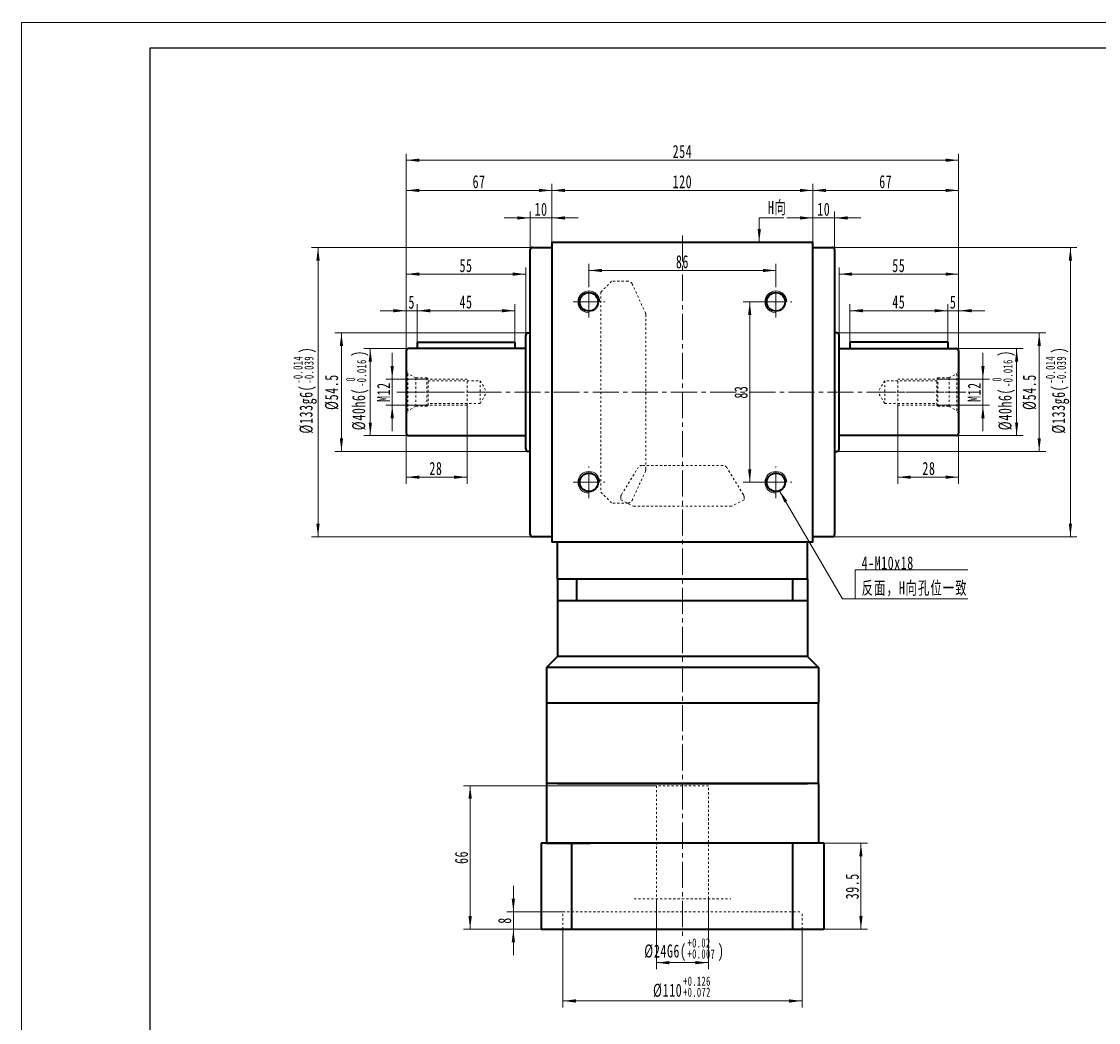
# Model space of a CAD drawing. Header units: millimetres. Extents: x -437 to 553, y -266 to 435.
# Tile 2 of 3: x -437 to 58, y -25 to 435. Entities that reach past the tile are written whole.
import ezdxf

# ---------------------------------------------------------------- set-up
doc = ezdxf.new("R2010")
doc.units = ezdxf.units.MM
doc.linetypes.add('点画线', pattern=[18, 12, -2, 2, -2])
doc.linetypes.add('虚线', pattern=[2, 1, -1])
doc.layers.get('0').update_dxf_attribs({"lineweight": 35})
for name, color, linetype, lineweight in [('EB0', 7, 'Continuous', 35), ('中心线层', 1, '点画线', 18), ('图框_外框线', 7, 'Continuous', 18), ('尺寸线层', 3, 'Continuous', 18), ('粗实线层', 7, 'Continuous', 35), ('虚线层', 6, '虚线', 18)]:
    doc.layers.add(name, color=color, linetype=linetype, lineweight=lineweight)
doc.styles.add('标准', font='txt', dxfattribs={"width": 0.667})
doc.dimstyles.new('a4-1-1', dxfattribs={"dimtxt": 3, "dimasz": 3, "dimexe": 1.5, "dimexo": 0, "dimgap": 0.5, "dimtad": 1, "dimdec": 3, "dimdsep": 46, "dimtxsty": '标准', "dimblk": '_CAXARROW', "dimcen": 0, "dimdle": 6, "dimazin": 2, "dimtfac": 0.707107, "dimtdec": 3, "dimtix": 1, "dimtmove": 2, "dimatfit": 3, "dimfxl": 0, "dimfrac": 2, "dimtolj": 1, "dimarcsym": 0})

# ---------------------------------------------------------------- blocks, each defined once
blk = doc.blocks.new('*X4')
at = {"layer": '尺寸线层', "linetype": 'Continuous'}
for points in [[(-193.12, 357.34), (-187.12, 358.09), (-187.12, 356.59)], [(-73.12, 357.34), (-79.12, 358.09), (-79.12, 356.59)]]:
    blk.add_hatch(color=0, dxfattribs=at).paths.add_polyline_path(points, flags=0)
at = {"layer": '尺寸线层', "color": 0, "linetype": 'Continuous'}
for p, q in [((-193.12, 333.59), (-193.12, 360.34)), ((-193.12, 357.34), (-73.12, 357.34)), ((-73.12, 333.59), (-73.12, 360.34))]:
    blk.add_line(p, q, dxfattribs=at)
at = {"layer": '尺寸线层', "color": 0, "insert": (-133.12, 361.31), "char_height": 6, "width": 15.9474, "attachment_point": 5, "line_spacing_factor": 1.15057, "style": '标准'}
blk.add_mtext('\\T1.1;120', dxfattribs=at)
blk = doc.blocks.new('_CAXARROW')
blk.add_hatch(color=0).paths.add_polyline_path([(0, 0), (-1, 0.125), (-1, -0.125)], flags=0)
blk = doc.blocks.new('*X5')
at = {"layer": '尺寸线层', "linetype": 'Continuous'}
for points in [[(-203.12, 344.67), (-209.12, 343.92), (-209.12, 345.42)], [(-193.12, 344.67), (-187.12, 343.92), (-187.12, 345.42)]]:
    blk.add_hatch(color=0, dxfattribs=at).paths.add_polyline_path(points, flags=0)
at = {"layer": '尺寸线层', "color": 0, "linetype": 'Continuous'}
for p, q in [((-203.12, 330.09), (-203.12, 347.67)), ((-193.12, 333.59), (-193.12, 347.67)), ((-181.12, 344.67), (-215.12, 344.67))]:
    blk.add_line(p, q, dxfattribs=at)
at = {"layer": '尺寸线层', "color": 0, "insert": (-198.12, 348.63), "char_height": 6, "width": 12, "attachment_point": 5, "line_spacing_factor": 1.15057, "style": '标准'}
blk.add_mtext('\\T1.1;10', dxfattribs=at)
blk = doc.blocks.new('*X6')
at = {"layer": '尺寸线层', "linetype": 'Continuous'}
for points in [[(-73.12, 344.67), (-79.12, 345.42), (-79.12, 343.92)], [(-63.12, 344.67), (-57.12, 345.42), (-57.12, 343.92)]]:
    blk.add_hatch(color=0, dxfattribs=at).paths.add_polyline_path(points, flags=0)
at = {"layer": '尺寸线层', "color": 0, "linetype": 'Continuous'}
for p, q in [((-73.12, 333.59), (-73.12, 347.67)), ((-63.12, 330.09), (-63.12, 347.67)), ((-85.12, 344.67), (-51.12, 344.67))]:
    blk.add_line(p, q, dxfattribs=at)
at = {"layer": '尺寸线层', "color": 0, "insert": (-68.12, 348.63), "char_height": 6, "width": 12, "attachment_point": 5, "line_spacing_factor": 1.15057, "style": '标准'}
blk.add_mtext('\\T1.1;10', dxfattribs=at)
blk = doc.blocks.new('*X7')
at = {"layer": '尺寸线层', "linetype": 'Continuous'}
for points in [[(-260.12, 371.22), (-254.12, 371.97), (-254.12, 370.47)], [(-6.12, 371.22), (-12.12, 371.97), (-12.12, 370.47)]]:
    blk.add_hatch(color=0, dxfattribs=at).paths.add_polyline_path(points, flags=0)
at = {"layer": '尺寸线层', "color": 0, "linetype": 'Continuous'}
for p, q in [((-260.12, 283.59), (-260.12, 374.22)), ((-6.12, 283.59), (-6.12, 374.22)), ((-260.12, 371.22), (-6.12, 371.22))]:
    blk.add_line(p, q, dxfattribs=at)
at = {"layer": '尺寸线层', "color": 0, "insert": (-133.12, 375.19), "char_height": 6, "width": 15.8609, "attachment_point": 5, "line_spacing_factor": 1.15057, "style": '标准'}
blk.add_mtext('\\T1.1;254', dxfattribs=at)
blk = doc.blocks.new('*X9')
at = {"layer": '尺寸线层', "color": 0, "char_height": 6, "attachment_point": 1, "rotation": 90, "line_spacing_factor": 1.15057, "style": '标准'}
for s, insert, width in [('\\T1.1;{\\H0.707107x;-0.014}', (-312.06, 268.47), 50.9066), ('\\T1.1;)', (-309.2, 282.41), 152.5853), ('\\T1.1;{\\H0.707107x;-0.039}', (-306.99, 268.47), 50.9066), ('\\T1.1;%%C133g6(', (-309.2, 245.51), 152.5853)]:
    blk.add_mtext(s, dxfattribs=dict(at, insert=insert, width=width))
blk = doc.blocks.new('*X8')
at = {"layer": '尺寸线层', "linetype": 'Continuous'}
for points in [[(-300.71, 331.09), (-299.96, 325.09), (-301.46, 325.09)], [(-300.71, 198.09), (-299.96, 204.09), (-301.46, 204.09)]]:
    blk.add_hatch(color=0, dxfattribs=at).paths.add_polyline_path(points, flags=0)
at = {"layer": '尺寸线层', "color": 0, "linetype": 'Continuous'}
for p, q in [((-202.12, 331.09), (-303.71, 331.09)), ((-300.71, 331.09), (-300.71, 198.09)), ((-202.12, 198.09), (-303.71, 198.09))]:
    blk.add_line(p, q, dxfattribs=at)
at = {"layer": '尺寸线层', "color": 0}
blk.add_blockref('*X9', (0, 0), dxfattribs=at)
blk = doc.blocks.new('*X11')
at = {"layer": '尺寸线层', "color": 0, "char_height": 6, "attachment_point": 1, "rotation": 90, "line_spacing_factor": 1.15057, "style": '标准'}
for s, insert, width in [('\\T1.1;)', (-285.01, 280.88), 140.4019), ('\\T1.1;{\\H0.707107x;-0.016}', (-282.8, 266.95), 50.9066), ('\\T1.1;%%C40h6(', (-285.01, 247.04), 140.4019), ('\\T1.1;{\\H0.707107x;0}', (-287.86, 269.41), 50.9066)]:
    blk.add_mtext(s, dxfattribs=dict(at, insert=insert, width=width))
blk = doc.blocks.new('*X10')
at = {"layer": '尺寸线层', "linetype": 'Continuous'}
for points in [[(-276.65, 284.59), (-277.4, 278.59), (-275.9, 278.59)], [(-276.65, 244.59), (-277.4, 250.59), (-275.9, 250.59)]]:
    blk.add_hatch(color=0, dxfattribs=at).paths.add_polyline_path(points, flags=0)
at = {"layer": '尺寸线层', "color": 0, "linetype": 'Continuous'}
for p, q in [((-260.12, 284.59), (-279.65, 284.59)), ((-276.65, 244.59), (-276.65, 284.59)), ((-260.12, 244.59), (-279.65, 244.59))]:
    blk.add_line(p, q, dxfattribs=at)
at = {"layer": '尺寸线层', "color": 0}
blk.add_blockref('*X11', (0, 0), dxfattribs=at)
blk = doc.blocks.new('*X12')
at = {"layer": '尺寸线层', "linetype": 'Continuous'}
for points in [[(-289.93, 291.84), (-290.68, 285.84), (-289.18, 285.84)], [(-289.93, 237.34), (-290.68, 243.34), (-289.18, 243.34)]]:
    blk.add_hatch(color=0, dxfattribs=at).paths.add_polyline_path(points, flags=0)
at = {"layer": '尺寸线层', "color": 0, "linetype": 'Continuous'}
for p, q in [((-204.12, 291.84), (-292.93, 291.84)), ((-289.93, 237.34), (-289.93, 291.84)), ((-204.12, 237.34), (-292.93, 237.34))]:
    blk.add_line(p, q, dxfattribs=at)
at = {"layer": '尺寸线层', "color": 0, "insert": (-294.35, 264.59), "char_height": 6, "width": 31.8949, "attachment_point": 5, "rotation": 90, "line_spacing_factor": 1.15057, "style": '标准'}
blk.add_mtext('\\T1.1;%%C54.5', dxfattribs=at)
blk = doc.blocks.new('*X14')
at = {"layer": '尺寸线层', "color": 0, "char_height": 6, "attachment_point": 1, "rotation": 90, "line_spacing_factor": 1.15057, "style": '标准'}
for s, insert, width in [('\\T1.1;{\\H0.707107x;-0.014}', (33.95, 268.47), 50.9066), ('\\T1.1;)', (36.8, 282.41), 152.5853), ('\\T1.1;{\\H0.707107x;-0.039}', (39.01, 268.47), 50.9066), ('\\T1.1;%%C133g6(', (36.8, 245.51), 152.5853)]:
    blk.add_mtext(s, dxfattribs=dict(at, insert=insert, width=width))
blk = doc.blocks.new('*X13')
at = {"layer": '尺寸线层', "linetype": 'Continuous'}
for points in [[(45.29, 331.09), (46.04, 325.09), (44.54, 325.09)], [(45.29, 198.09), (46.04, 204.09), (44.54, 204.09)]]:
    blk.add_hatch(color=0, dxfattribs=at).paths.add_polyline_path(points, flags=0)
at = {"layer": '尺寸线层', "color": 0, "linetype": 'Continuous'}
for p, q in [((-64.12, 331.09), (48.29, 331.09)), ((45.29, 331.09), (45.29, 198.09)), ((-64.12, 198.09), (48.29, 198.09))]:
    blk.add_line(p, q, dxfattribs=at)
at = {"layer": '尺寸线层', "color": 0}
blk.add_blockref('*X14', (0, 0), dxfattribs=at)
blk = doc.blocks.new('*X16')
at = {"layer": '尺寸线层', "linetype": 'Continuous'}
for points in [[(-176.12, 320.52), (-170.12, 319.77), (-170.12, 321.27)], [(-90.12, 320.52), (-96.12, 319.77), (-96.12, 321.27)]]:
    blk.add_hatch(color=0, dxfattribs=at).paths.add_polyline_path(points, flags=0)
at = {"layer": '尺寸线层', "color": 0, "linetype": 'Continuous'}
for p, q in [((-176.12, 313.34), (-176.12, 323.52)), ((-90.12, 313.34), (-90.12, 323.52)), ((-90.12, 320.52), (-176.12, 320.52))]:
    blk.add_line(p, q, dxfattribs=at)
at = {"layer": '尺寸线层', "color": 0, "insert": (-133.12, 324.49), "char_height": 6, "width": 12, "attachment_point": 5, "line_spacing_factor": 1.15057, "style": '标准'}
blk.add_mtext('\\T1.1;86', dxfattribs=at)
blk = doc.blocks.new('*X17')
at = {"layer": '尺寸线层', "linetype": 'Continuous'}
blk.add_hatch(color=0, dxfattribs=at).paths.add_polyline_path([(-1.02, -11.08), (-1.77, -5.08), (-0.27, -5.08)], flags=0)
at = {"layer": '尺寸线层', "color": 0, "linetype": 'Continuous'}
blk.add_line((-1.02, -11.08), (-1.02, 0), dxfattribs=at)
at = {"layer": '尺寸线层', "color": 0}
for p, q in [((-1.02, 0), (0, 0)), ((0, 0), (10.33, 0)), ((0, 0), (0, 0))]:
    blk.add_line(p, q, dxfattribs=at)
at = {"layer": '尺寸线层', "color": 0, "insert": (3, 1.2), "char_height": 6, "width": 14.6581, "attachment_point": 7, "line_spacing_factor": 1.15057, "style": '标准'}
blk.add_mtext('\\T1.1;H向', dxfattribs=at)
blk = doc.blocks.new('*X18')
at = {"layer": '尺寸线层', "linetype": 'Continuous'}
blk.add_hatch(color=0, dxfattribs=at).paths.add_polyline_path([(-34.89, 49.94), (-31.23, 45.13), (-32.52, 44.37)], flags=0)
at = {"layer": '尺寸线层', "color": 0, "linetype": 'Continuous'}
blk.add_line((-34.89, 49.94), (-5.81, 0), dxfattribs=at)
at = {"layer": '尺寸线层', "color": 0}
for p, q in [((0, 13.42), (51.79, 13.42)), ((0, 0), (0, 13.42)), ((-5.81, 0), (0, 0)), ((0, 0), (51.79, 0))]:
    blk.add_line(p, q, dxfattribs=at)
at = {"layer": '尺寸线层', "color": 0, "insert": (3, 1.2), "char_height": 6, "width": 97.5796, "attachment_point": 7, "line_spacing_factor": 1.15057, "style": '标准'}
blk.add_mtext('\\T1.1;4-M10x18\\P反面，H向孔位一致', dxfattribs=at)
blk = doc.blocks.new('*X22')
at = {"layer": '尺寸线层', "linetype": 'Continuous'}
for points in [[(-260.12, 357.34), (-254.12, 356.59), (-254.12, 358.09)], [(-193.12, 357.34), (-199.12, 356.59), (-199.12, 358.09)]]:
    blk.add_hatch(color=0, dxfattribs=at).paths.add_polyline_path(points, flags=0)
at = {"layer": '尺寸线层', "color": 0, "linetype": 'Continuous'}
for p, q in [((-260.12, 283.59), (-260.12, 360.34)), ((-193.12, 357.34), (-260.12, 357.34)), ((-193.12, 333.59), (-193.12, 360.34))]:
    blk.add_line(p, q, dxfattribs=at)
at = {"layer": '尺寸线层', "color": 0, "insert": (-226.62, 361.31), "char_height": 6, "width": 12, "attachment_point": 5, "line_spacing_factor": 1.15057, "style": '标准'}
blk.add_mtext('\\T1.1;67', dxfattribs=at)
blk = doc.blocks.new('*X23')
at = {"layer": '尺寸线层', "linetype": 'Continuous'}
for points in [[(-102.18, 306.09), (-101.43, 300.09), (-102.93, 300.09)], [(-102.18, 223.09), (-101.43, 229.09), (-102.93, 229.09)]]:
    blk.add_hatch(color=0, dxfattribs=at).paths.add_polyline_path(points, flags=0)
at = {"layer": '尺寸线层', "color": 0, "linetype": 'Continuous'}
for p, q in [((-97.37, 306.09), (-105.18, 306.09)), ((-102.18, 306.09), (-102.18, 223.09)), ((-97.37, 223.09), (-105.18, 223.09))]:
    blk.add_line(p, q, dxfattribs=at)
at = {"layer": '尺寸线层', "color": 0, "insert": (-106.15, 264.59), "char_height": 6, "width": 12, "attachment_point": 5, "rotation": 90, "line_spacing_factor": 1.15057, "style": '标准'}
blk.add_mtext('\\T1.1;83', dxfattribs=at)
blk = doc.blocks.new('*X25')
at = {"layer": '尺寸线层', "linetype": 'Continuous'}
for points in [[(-260.12, 318.84), (-254.12, 319.59), (-254.12, 318.09)], [(-205.12, 318.84), (-211.12, 319.59), (-211.12, 318.09)]]:
    blk.add_hatch(color=0, dxfattribs=at).paths.add_polyline_path(points, flags=0)
at = {"layer": '尺寸线层', "color": 0, "linetype": 'Continuous'}
for p, q in [((-260.12, 283.59), (-260.12, 321.84)), ((-260.12, 318.84), (-205.12, 318.84)), ((-205.12, 290.84), (-205.12, 321.84))]:
    blk.add_line(p, q, dxfattribs=at)
at = {"layer": '尺寸线层', "color": 0, "insert": (-232.62, 322.74), "char_height": 6, "width": 12, "attachment_point": 5, "line_spacing_factor": 1.15057, "style": '标准'}
blk.add_mtext('\\T1.1;55', dxfattribs=at)
blk = doc.blocks.new('*X26')
at = {"layer": '尺寸线层', "linetype": 'Continuous'}
for points in [[(-260.12, 302.01), (-266.12, 302.76), (-266.12, 301.26)], [(-255.12, 302.01), (-249.12, 302.76), (-249.12, 301.26)]]:
    blk.add_hatch(color=0, dxfattribs=at).paths.add_polyline_path(points, flags=0)
at = {"layer": '尺寸线层', "color": 0, "linetype": 'Continuous'}
for p, q in [((-260.12, 283.59), (-260.12, 305.01)), ((-255.12, 287.59), (-255.12, 305.01)), ((-272.12, 302.01), (-243.12, 302.01))]:
    blk.add_line(p, q, dxfattribs=at)
at = {"layer": '尺寸线层', "color": 0, "insert": (-257.62, 305.91), "char_height": 6, "width": 12, "attachment_point": 5, "line_spacing_factor": 1.15057, "style": '标准'}
blk.add_mtext('\\T1.1;5', dxfattribs=at)
blk = doc.blocks.new('*X27')
at = {"layer": '尺寸线层', "linetype": 'Continuous'}
for points in [[(-255.12, 302.01), (-249.12, 302.76), (-249.12, 301.26)], [(-210.12, 302.01), (-216.12, 302.76), (-216.12, 301.26)]]:
    blk.add_hatch(color=0, dxfattribs=at).paths.add_polyline_path(points, flags=0)
at = {"layer": '尺寸线层', "color": 0, "linetype": 'Continuous'}
for p, q in [((-255.12, 287.59), (-255.12, 305.01)), ((-210.12, 287.59), (-210.12, 305.01)), ((-255.12, 302.01), (-210.12, 302.01))]:
    blk.add_line(p, q, dxfattribs=at)
at = {"layer": '尺寸线层', "color": 0, "insert": (-232.62, 305.98), "char_height": 6, "width": 12, "attachment_point": 5, "line_spacing_factor": 1.15057, "style": '标准'}
blk.add_mtext('\\T1.1;45', dxfattribs=at)
blk = doc.blocks.new('*X28')
at = {"layer": '尺寸线层', "linetype": 'Continuous'}
for points in [[(-266.58, 270.59), (-265.83, 276.59), (-267.33, 276.59)], [(-266.58, 258.59), (-265.83, 252.59), (-267.33, 252.59)]]:
    blk.add_hatch(color=0, dxfattribs=at).paths.add_polyline_path(points, flags=0)
at = {"layer": '尺寸线层', "color": 0, "linetype": 'Continuous'}
for p, q in [((-266.58, 282.59), (-266.58, 246.59)), ((-250.12, 270.59), (-269.58, 270.59)), ((-250.12, 258.59), (-269.58, 258.59))]:
    blk.add_line(p, q, dxfattribs=at)
at = {"layer": '尺寸线层', "color": 0, "insert": (-270.54, 264.59), "char_height": 6, "width": 16.6829, "attachment_point": 5, "rotation": 90, "line_spacing_factor": 1.15057, "style": '标准'}
blk.add_mtext('\\T1.1;M12', dxfattribs=at)
blk = doc.blocks.new('M12螺纹中心孔_3')
at = {"layer": '中心线层', "linetype": '点画线', "lineweight": 18}
blk.add_line((40.79, 0), (-3.25, 0), dxfattribs=at)
at = {"layer": '粗实线层', "color": 6, "linetype": '虚线', "lineweight": 18}
for p, q in [((0, -9.9), (0, 9.9)), ((0, 9.9), (0.74, 8.61)), ((4.4, 6.5), (0.74, 8.61)), ((0.74, -8.61), (0.74, 8.61)), ((9.5, 6.5), (4.4, 6.5)), ((4.4, -6.5), (4.4, 6.5)), ((10, 6), (9.5, 6.5)), ((9.5, -6.5), (9.5, 6.5)), ((28, 6), (10, 6)), ((10, -6), (10, 6)), ((10, 5.25), (34, 5.25)), ((28, -6), (28, 6)), ((34, 5.25), (34, -5.25)), ((34, 5.25), (37.03, 0)), ((34, -5.25), (37.03, 0)), ((0, -9.9), (0.74, -8.61)), ((4.4, -6.5), (0.74, -8.61)), ((9.5, -6.5), (4.4, -6.5)), ((10, -6), (9.5, -6.5)), ((34, -5.25), (10, -5.25)), ((28, -6), (10, -6))]:
    blk.add_line(p, q, dxfattribs=at)
blk = doc.blocks.new('*X30')
at = {"layer": '尺寸线层', "linetype": 'Continuous'}
for points in [[(-260.12, 225.46), (-254.12, 226.21), (-254.12, 224.71)], [(-232.12, 225.46), (-238.12, 226.21), (-238.12, 224.71)]]:
    blk.add_hatch(color=0, dxfattribs=at).paths.add_polyline_path(points, flags=0)
at = {"layer": '尺寸线层', "color": 0, "linetype": 'Continuous'}
for p, q in [((-232.12, 258.59), (-232.12, 222.46)), ((-260.12, 251.59), (-260.12, 222.46)), ((-260.12, 225.46), (-232.12, 225.46))]:
    blk.add_line(p, q, dxfattribs=at)
at = {"layer": '尺寸线层', "color": 0, "insert": (-246.48, 229.43), "char_height": 6, "width": 12, "attachment_point": 5, "line_spacing_factor": 1.15057, "style": '标准'}
blk.add_mtext('\\T1.1;28', dxfattribs=at)
blk = doc.blocks.new('*X34')
at = {"layer": '尺寸线层', "color": 0, "char_height": 6, "attachment_point": 1, "rotation": 90, "line_spacing_factor": 1.15057, "style": '标准'}
for s, insert, width in [('\\T1.1;)', (12.21, 280.88), 140.4019), ('\\T1.1;{\\H0.707107x;-0.016}', (14.42, 266.95), 50.9066), ('\\T1.1;%%C40h6(', (12.21, 247.04), 140.4019), ('\\T1.1;{\\H0.707107x;0}', (9.35, 269.41), 50.9066)]:
    blk.add_mtext(s, dxfattribs=dict(at, insert=insert, width=width))
blk = doc.blocks.new('*X33')
at = {"layer": '尺寸线层', "linetype": 'Continuous'}
for points in [[(20.57, 284.59), (19.82, 278.59), (21.32, 278.59)], [(20.57, 244.59), (19.82, 250.59), (21.32, 250.59)]]:
    blk.add_hatch(color=0, dxfattribs=at).paths.add_polyline_path(points, flags=0)
at = {"layer": '尺寸线层', "color": 0, "linetype": 'Continuous'}
for p, q in [((-6.12, 284.59), (23.57, 284.59)), ((20.57, 244.59), (20.57, 284.59)), ((-6.12, 244.59), (23.57, 244.59))]:
    blk.add_line(p, q, dxfattribs=at)
at = {"layer": '尺寸线层', "color": 0}
blk.add_blockref('*X34', (0, 0), dxfattribs=at)
blk = doc.blocks.new('*X35')
at = {"layer": '尺寸线层', "linetype": 'Continuous'}
for points in [[(30.95, 291.84), (30.2, 285.84), (31.7, 285.84)], [(30.95, 237.34), (30.2, 243.34), (31.7, 243.34)]]:
    blk.add_hatch(color=0, dxfattribs=at).paths.add_polyline_path(points, flags=0)
at = {"layer": '尺寸线层', "color": 0, "linetype": 'Continuous'}
for p, q in [((-62.12, 291.84), (33.95, 291.84)), ((30.95, 237.34), (30.95, 291.84)), ((-62.12, 237.34), (33.95, 237.34))]:
    blk.add_line(p, q, dxfattribs=at)
at = {"layer": '尺寸线层', "color": 0, "insert": (26.53, 264.59), "char_height": 6, "width": 31.8949, "attachment_point": 5, "rotation": 90, "line_spacing_factor": 1.15057, "style": '标准'}
blk.add_mtext('\\T1.1;%%C54.5', dxfattribs=at)
blk = doc.blocks.new('*X36')
at = {"layer": '尺寸线层', "linetype": 'Continuous'}
for points in [[(5.07, 270.59), (5.82, 276.59), (4.32, 276.59)], [(5.07, 258.59), (5.82, 252.59), (4.32, 252.59)]]:
    blk.add_hatch(color=0, dxfattribs=at).paths.add_polyline_path(points, flags=0)
at = {"layer": '尺寸线层', "color": 0, "linetype": 'Continuous'}
for p, q in [((5.07, 282.59), (5.07, 246.59)), ((-16.12, 270.59), (8.07, 270.59)), ((-16.12, 258.59), (8.07, 258.59))]:
    blk.add_line(p, q, dxfattribs=at)
at = {"layer": '尺寸线层', "color": 0, "insert": (1.1, 264.59), "char_height": 6, "width": 16.6829, "attachment_point": 5, "rotation": 90, "line_spacing_factor": 1.15057, "style": '标准'}
blk.add_mtext('\\T1.1;M12', dxfattribs=at)
blk = doc.blocks.new('*X37')
at = {"layer": '尺寸线层', "linetype": 'Continuous'}
for points in [[(-34.12, 225.46), (-28.12, 224.71), (-28.12, 226.21)], [(-6.12, 225.46), (-12.12, 224.71), (-12.12, 226.21)]]:
    blk.add_hatch(color=0, dxfattribs=at).paths.add_polyline_path(points, flags=0)
at = {"layer": '尺寸线层', "color": 0, "linetype": 'Continuous'}
for p, q in [((-34.12, 258.59), (-34.12, 222.46)), ((-6.12, 251.59), (-6.12, 222.46)), ((-6.12, 225.46), (-34.12, 225.46))]:
    blk.add_line(p, q, dxfattribs=at)
at = {"layer": '尺寸线层', "color": 0, "insert": (-19.76, 229.43), "char_height": 6, "width": 12, "attachment_point": 5, "line_spacing_factor": 1.15057, "style": '标准'}
blk.add_mtext('\\T1.1;28', dxfattribs=at)
blk = doc.blocks.new('*X38')
at = {"layer": '尺寸线层', "linetype": 'Continuous'}
for points in [[(-11.12, 302.01), (-17.12, 301.26), (-17.12, 302.76)], [(-6.12, 302.01), (-0.12, 301.26), (-0.12, 302.76)]]:
    blk.add_hatch(color=0, dxfattribs=at).paths.add_polyline_path(points, flags=0)
at = {"layer": '尺寸线层', "color": 0, "linetype": 'Continuous'}
for p, q in [((-11.12, 287.59), (-11.12, 305.01)), ((-6.12, 283.59), (-6.12, 305.01)), ((5.88, 302.01), (-23.12, 302.01))]:
    blk.add_line(p, q, dxfattribs=at)
at = {"layer": '尺寸线层', "color": 0, "insert": (-8.62, 305.91), "char_height": 6, "width": 12, "attachment_point": 5, "line_spacing_factor": 1.15057, "style": '标准'}
blk.add_mtext('\\T1.1;5', dxfattribs=at)
blk = doc.blocks.new('*X39')
at = {"layer": '尺寸线层', "linetype": 'Continuous'}
for points in [[(-56.12, 302.01), (-50.12, 301.26), (-50.12, 302.76)], [(-11.12, 302.01), (-17.12, 301.26), (-17.12, 302.76)]]:
    blk.add_hatch(color=0, dxfattribs=at).paths.add_polyline_path(points, flags=0)
at = {"layer": '尺寸线层', "color": 0, "linetype": 'Continuous'}
for p, q in [((-56.12, 287.59), (-56.12, 305.01)), ((-11.12, 287.59), (-11.12, 305.01)), ((-11.12, 302.01), (-56.12, 302.01))]:
    blk.add_line(p, q, dxfattribs=at)
at = {"layer": '尺寸线层', "color": 0, "insert": (-33.62, 305.98), "char_height": 6, "width": 12, "attachment_point": 5, "line_spacing_factor": 1.15057, "style": '标准'}
blk.add_mtext('\\T1.1;45', dxfattribs=at)
blk = doc.blocks.new('*X40')
at = {"layer": '尺寸线层', "linetype": 'Continuous'}
for points in [[(-61.12, 318.84), (-55.12, 318.09), (-55.12, 319.59)], [(-6.12, 318.84), (-12.12, 318.09), (-12.12, 319.59)]]:
    blk.add_hatch(color=0, dxfattribs=at).paths.add_polyline_path(points, flags=0)
at = {"layer": '尺寸线层', "color": 0, "linetype": 'Continuous'}
for p, q in [((-61.12, 290.84), (-61.12, 321.84)), ((-6.12, 318.84), (-61.12, 318.84)), ((-6.12, 283.59), (-6.12, 321.84))]:
    blk.add_line(p, q, dxfattribs=at)
at = {"layer": '尺寸线层', "color": 0, "insert": (-33.62, 322.74), "char_height": 6, "width": 12, "attachment_point": 5, "line_spacing_factor": 1.15057, "style": '标准'}
blk.add_mtext('\\T1.1;55', dxfattribs=at)
blk = doc.blocks.new('*X41')
at = {"layer": '尺寸线层', "linetype": 'Continuous'}
for points in [[(-73.12, 357.34), (-67.12, 358.09), (-67.12, 356.59)], [(-6.12, 357.34), (-12.12, 358.09), (-12.12, 356.59)]]:
    blk.add_hatch(color=0, dxfattribs=at).paths.add_polyline_path(points, flags=0)
at = {"layer": '尺寸线层', "color": 0, "linetype": 'Continuous'}
for p, q in [((-73.12, 333.59), (-73.12, 360.34)), ((-73.12, 357.34), (-6.12, 357.34)), ((-6.12, 283.59), (-6.12, 360.34))]:
    blk.add_line(p, q, dxfattribs=at)
at = {"layer": '尺寸线层', "color": 0, "insert": (-39.62, 361.31), "char_height": 6, "width": 12, "attachment_point": 5, "line_spacing_factor": 1.15057, "style": '标准'}
blk.add_mtext('\\T1.1;67', dxfattribs=at)
blk = doc.blocks.new('*X43')
at = {"layer": '尺寸线层', "color": 0, "char_height": 6, "attachment_point": 1, "line_spacing_factor": 1.15057, "style": '标准'}
for s, insert, width in [('\\T1.1;%%C24G6(', (-150.67, 10.56), 140.4019), ('\\T1.1;{\\H0.707107x;+0.02}', (-130.75, 13.41), 50.9066), ('\\T1.1;)', (-116.82, 10.56), 140.4019), ('\\T1.1;{\\H0.707107x;+0.007}', (-130.75, 8.35), 50.9066)]:
    blk.add_mtext(s, dxfattribs=dict(at, insert=insert, width=width))
blk = doc.blocks.new('*X42')
at = {"layer": '尺寸线层', "linetype": 'Continuous'}
for points in [[(-145.12, 2.2), (-139.12, 2.95), (-139.12, 1.45)], [(-121.12, 2.2), (-127.12, 2.95), (-127.12, 1.45)]]:
    blk.add_hatch(color=0, dxfattribs=at).paths.add_polyline_path(points, flags=0)
at = {"layer": '尺寸线层', "color": 0, "linetype": 'Continuous'}
for p, q in [((-145.12, 31.59), (-145.12, -0.8)), ((-121.12, 31.59), (-121.12, -0.8)), ((-145.12, 2.2), (-121.12, 2.2))]:
    blk.add_line(p, q, dxfattribs=at)
at = {"layer": '尺寸线层', "color": 0}
blk.add_blockref('*X43', (0, 0), dxfattribs=at)
blk = doc.blocks.new('*X45')
at = {"layer": '尺寸线层', "color": 0, "char_height": 6, "attachment_point": 1, "line_spacing_factor": 1.15057, "style": '标准'}
for s, insert, width in [('\\T1.1;{\\H0.707107x;+0.126}', (-132.81, -4.19), 50.9066), ('\\T1.1;%%C110', (-146.63, -7.5), 108.0972), ('\\T1.1;{\\H0.707107x;+0.072}', (-132.81, -9.26), 50.9066)]:
    blk.add_mtext(s, dxfattribs=dict(at, insert=insert, width=width))
blk = doc.blocks.new('*X44')
at = {"layer": '尺寸线层', "linetype": 'Continuous'}
for points in [[(-188.12, -15.41), (-182.12, -14.66), (-182.12, -16.16)], [(-78.12, -15.41), (-84.12, -14.66), (-84.12, -16.16)]]:
    blk.add_hatch(color=0, dxfattribs=at).paths.add_polyline_path(points, flags=0)
at = {"layer": '尺寸线层', "color": 0, "linetype": 'Continuous'}
for p, q in [((-188.12, 17.59), (-188.12, -18.41)), ((-78.12, 17.59), (-78.12, -18.41)), ((-188.12, -15.41), (-78.12, -15.41))]:
    blk.add_line(p, q, dxfattribs=at)
at = {"layer": '尺寸线层', "color": 0}
blk.add_blockref('*X45', (0, 0), dxfattribs=at)
blk = doc.blocks.new('*X46')
at = {"layer": '尺寸线层', "linetype": 'Continuous'}
for points in [[(-210.88, 25.59), (-211.63, 31.59), (-210.13, 31.59)], [(-210.88, 17.59), (-211.63, 11.59), (-210.13, 11.59)]]:
    blk.add_hatch(color=0, dxfattribs=at).paths.add_polyline_path(points, flags=0)
at = {"layer": '尺寸线层', "color": 0, "linetype": 'Continuous'}
for p, q in [((-210.88, 5.59), (-210.88, 37.59)), ((-188.12, 25.59), (-213.88, 25.59)), ((-198.12, 17.59), (-213.88, 17.59))]:
    blk.add_line(p, q, dxfattribs=at)
at = {"layer": '尺寸线层', "color": 0, "insert": (-214.85, 21.59), "char_height": 6, "width": 12, "attachment_point": 5, "rotation": 90, "line_spacing_factor": 1.15057, "style": '标准'}
blk.add_mtext('\\T1.1;8', dxfattribs=at)
blk = doc.blocks.new('*X47')
at = {"layer": '尺寸线层', "linetype": 'Continuous'}
for points in [[(-230.74, 83.59), (-231.49, 77.59), (-229.99, 77.59)], [(-230.74, 17.59), (-231.49, 23.59), (-229.99, 23.59)]]:
    blk.add_hatch(color=0, dxfattribs=at).paths.add_polyline_path(points, flags=0)
at = {"layer": '尺寸线层', "color": 0, "linetype": 'Continuous'}
for p, q in [((-145.12, 83.59), (-233.74, 83.59)), ((-230.74, 17.59), (-230.74, 83.59)), ((-198.12, 17.59), (-233.74, 17.59))]:
    blk.add_line(p, q, dxfattribs=at)
at = {"layer": '尺寸线层', "color": 0, "insert": (-234.71, 50.59), "char_height": 6, "width": 12, "attachment_point": 5, "rotation": 90, "line_spacing_factor": 1.15057, "style": '标准'}
blk.add_mtext('\\T1.1;66', dxfattribs=at)
blk = doc.blocks.new('*X48')
at = {"layer": '尺寸线层', "linetype": 'Continuous'}
for points in [[(-51.04, 57.09), (-50.29, 51.09), (-51.79, 51.09)], [(-51.04, 17.59), (-50.29, 23.59), (-51.79, 23.59)]]:
    blk.add_hatch(color=0, dxfattribs=at).paths.add_polyline_path(points, flags=0)
at = {"layer": '尺寸线层', "color": 0, "linetype": 'Continuous'}
for p, q in [((-68.12, 57.09), (-48.04, 57.09)), ((-51.04, 57.09), (-51.04, 17.59)), ((-68.12, 17.59), (-48.04, 17.59))]:
    blk.add_line(p, q, dxfattribs=at)
at = {"layer": '尺寸线层', "color": 0, "insert": (-55.01, 37.34), "char_height": 6, "width": 21.4767, "attachment_point": 5, "rotation": 90, "line_spacing_factor": 1.15057, "style": '标准'}
blk.add_mtext('\\T1.1;39.5', dxfattribs=at)

msp = doc.modelspace()

# ---------------------------------------------------------------- linework, layer by layer
at = {"color": 7, "linetype": 'Continuous', "lineweight": 15}
msp.add_line((-193.1197, 195.5867), (-192.1197, 195.5867), dxfattribs=at)
msp.add_line((-190.6152, 84.5867), (-75.6152, 84.5867))
for centre, start in [((-176.1197, 306.0867), 0), ((-90.1197, 306.0867), 0), ((-176.1197, 223.0867), 360), ((-90.1197, 223.0867), 0)]:
    msp.add_arc(centre, 5, start, 270, dxfattribs=at)
at = {"layer": 'EB0'}
for p, q in [((-75.6197, 178.5867), (-190.6197, 178.5867)), ((-190.6197, 178.5867), (-190.6197, 142.9321)), ((-75.6197, 178.5867), (-75.6197, 142.9321)), ((-75.6197, 168.5867), (-190.6197, 168.5867)), ((-190.6197, 142.9321), (-195.6152, 137.9367)), ((-190.6152, 143.2379), (-190.6152, 142.9367)), ((-75.6197, 142.9321), (-70.6243, 137.9367)), ((-195.6152, 137.9367), (-195.6152, 121.7379)), ((-70.6197, 137.9321), (-70.6197, 121.5867)), ((-70.6152, 84.5867), (-195.6152, 84.5867)), ((-68.1152, 57.0867), (-198.1152, 57.0867)), ((-198.1152, 57.0867), (-198.1152, 17.5867)), ((-195.6152, 57.0867), (-175.6152, 57.0867)), ((-70.6152, 57.0867), (-90.6152, 57.0867)), ((-68.1152, 57.0867), (-68.1152, 17.5867)), ((-198.1152, 17.5867), (-68.1152, 17.5867))]:
    msp.add_line(p, q, dxfattribs=at)
at = {"layer": '中心线层'}
for p, q in [((-133.1197, 336.5867), (-133.1197, 13.7438)), ((-176.1197, 298.8367), (-176.1197, 313.3367)), ((-90.1197, 298.8367), (-90.1197, 313.3367)), ((-183.3697, 306.0867), (-168.8697, 306.0867)), ((-97.3697, 306.0867), (-82.8697, 306.0867)), ((-264.4, 264.5867), (-2.8697, 264.5867)), ((-176.1197, 215.8367), (-176.1197, 230.3367)), ((-90.1197, 215.8367), (-90.1197, 230.3367)), ((-183.3697, 223.0867), (-168.8697, 223.0867)), ((-97.3697, 223.0867), (-82.8697, 223.0867))]:
    msp.add_line(p, q, dxfattribs=at)
at = {"layer": '图框_外框线', "color": 3}
msp.add_lwpolyline([(-437.0416, -265.7911), (553.2418, -265.7911), (553.2418, 434.4807), (-437.0416, 434.4807)], close=True, dxfattribs=at)
at = {"layer": '图框_外框线', "color": 3, "lineweight": 25}
msp.add_lwpolyline([(-378.0962, -254.002), (541.4527, -254.002), (541.4527, 422.6916), (-378.0962, 422.6916)], close=True, dxfattribs=at)
at = {"layer": '粗实线层'}
for p, q in [((-193.1197, 333.5867), (-73.1197, 333.5867)), ((-193.1197, 333.5867), (-193.1197, 195.5867)), ((-73.1197, 195.5867), (-73.1197, 333.5867)), ((-203.1197, 199.0867), (-203.1197, 330.0867)), ((-202.1197, 331.0867), (-193.1197, 331.0867)), ((-73.1197, 331.0867), (-64.1197, 331.0867)), ((-63.1197, 330.0867), (-63.1197, 199.0867)), ((-255.1197, 287.5867), (-255.1197, 284.5867)), ((-255.1197, 287.5867), (-210.1197, 287.5867)), ((-210.1197, 287.5867), (-210.1197, 284.5867)), ((-205.1197, 238.3367), (-205.1197, 290.8367)), ((-204.1197, 291.8367), (-203.1197, 291.8367)), ((-62.1197, 291.8367), (-63.1197, 291.8367)), ((-62.1197, 291.8367), (-63.1197, 291.8367)), ((-61.1197, 238.3367), (-61.1197, 290.8367)), ((-61.1197, 238.3367), (-61.1197, 290.8367)), ((-11.1197, 287.5867), (-56.1197, 287.5867)), ((-56.1197, 287.5867), (-56.1197, 284.5867)), ((-11.1197, 287.5867), (-11.1197, 284.5867)), ((-260.1197, 283.5867), (-260.1197, 245.5867)), ((-205.1197, 284.5867), (-259.1197, 284.5867)), ((-61.1197, 284.5867), (-7.1197, 284.5867)), ((-6.1197, 283.5867), (-6.1197, 245.5867)), ((-259.1197, 244.5867), (-205.1197, 244.5867)), ((-7.1197, 244.5867), (-61.1197, 244.5867)), ((-203.1197, 237.3367), (-204.1197, 237.3367)), ((-63.1197, 237.3367), (-62.1197, 237.3367)), ((-63.1197, 237.3367), (-62.1197, 237.3367)), ((-193.1197, 198.0867), (-202.1197, 198.0867)), ((-73.1197, 195.5867), (-193.1197, 195.5867)), ((-190.6197, 178.5867), (-190.6197, 195.5867)), ((-75.6197, 178.5867), (-75.6197, 195.5867)), ((-64.1197, 198.0867), (-73.1197, 198.0867)), ((-181.8542, 178.5867), (-181.8542, 168.5867)), ((-82.461, 178.5867), (-82.461, 168.5867)), ((-75.6197, 142.9321), (-190.6197, 142.9321)), ((-70.6197, 137.9321), (-195.6152, 137.9367)), ((-70.6197, 121.5867), (-195.6152, 121.5867)), ((-195.6152, 121.5867), (-195.6152, 84.5867)), ((-70.6197, 84.5867), (-70.6197, 121.5867)), ((-195.6152, 84.5867), (-195.6152, 57.0867)), ((-70.6152, 84.5867), (-70.6152, 57.0867)), ((-183.9257, 17.5867), (-183.9257, 57.0867)), ((-82.3137, 17.5867), (-82.3137, 57.0867))]:
    msp.add_line(p, q, dxfattribs=at)
at = {"layer": '粗实线层', "color": 6, "linetype": '虚线', "lineweight": 18}
for p, q in [((-170.6197, 310.5967), (-165.6197, 315.5967)), ((-158.1088, 315.5967), (-165.6197, 315.5967)), ((-156.2898, 314.4282), (-150.1729, 301.0472)), ((-170.6197, 310.5967), (-170.6197, 218.5767)), ((-149.9919, 300.2157), (-149.9919, 228.9577)), ((-161.1535, 217.4005), (-153.4688, 229.9)), ((-156.2898, 214.7452), (-150.1729, 228.1262)), ((-114.4744, 230.8525), (-151.765, 230.8525)), ((-105.086, 217.4005), (-112.7707, 229.9)), ((-170.6197, 218.5767), (-165.6197, 213.5767)), ((-158.1088, 213.5767), (-165.6197, 213.5767)), ((-161.4497, 216.3531), (-161.4497, 215.0054)), ((-161.4497, 215.0054), (-155.6197, 212.0902)), ((-104.7897, 215.0054), (-110.6197, 212.0902)), ((-104.7897, 216.3531), (-104.7897, 215.0054)), ((-155.6197, 212.0902), (-110.6197, 212.0902))]:
    msp.add_line(p, q, dxfattribs=at)
at = {"layer": '粗实线层'}
for centre in [(-176.1197, 306.0867), (-90.1197, 306.0867), (-176.1197, 223.0867), (-90.1197, 223.0867)]:
    msp.add_circle(centre, 4.25, dxfattribs=at)
for centre, start, end in [((-202.1197, 330.0867), 90, 180), ((-64.1197, 330.0867), 0, 90), ((-204.1197, 290.8367), 90, 180), ((-62.1197, 290.8367), 0, 90), ((-62.1197, 290.8367), 0, 90), ((-259.1197, 283.5867), 90, 180), ((-7.1197, 283.5867), 0, 90), ((-259.1197, 245.5867), 180, 270), ((-7.1197, 245.5867), 270, 0), ((-204.1197, 238.3367), 180, 270), ((-62.1197, 238.3367), 270, 360), ((-62.1197, 238.3367), 270, 360), ((-202.1197, 199.0867), 180, 270), ((-64.1197, 199.0867), 270, 360)]:
    msp.add_arc(centre, 1, start, end, dxfattribs=at)
at = {"layer": '粗实线层', "color": 6, "linetype": '虚线', "lineweight": 18}
for centre, start, end in [((-158.1088, 313.5967), 24.566667, 90), ((-151.9919, 300.2157), 0, 24.566667), ((-151.765, 228.8525), 90, 148.416667), ((-151.9919, 228.9577), 335.433333, 0), ((-114.4744, 228.8525), 31.583333, 90), ((-159.4497, 216.3531), 148.416667, 180), ((-158.1088, 215.5767), 270, 335.433333), ((-106.7897, 216.3531), 0, 31.583333)]:
    msp.add_arc(centre, 2, start, end, dxfattribs=at)
at = {"layer": '虚线层'}
for p, q in [((-121.1152, 83.5867), (-145.1152, 83.5867)), ((-145.1152, 83.5867), (-145.1152, 31.5867)), ((-121.1152, 31.5867), (-121.1152, 83.5867)), ((-155.3792, 31.5867), (-110.8603, 31.5867)), ((-188.1152, 17.5867), (-188.1152, 25.5867)), ((-188.1152, 25.5867), (-78.1152, 25.5867)), ((-78.1152, 17.5867), (-78.1152, 25.5867))]:
    msp.add_line(p, q, dxfattribs=at)

# ---------------------------------------------------------------- block references
at = {"layer": '尺寸线层'}
for name, p in [('*X17', (-96.7878, 344.6671)), ('*X18', (-53.6969, 169.4549))]:
    msp.add_blockref(name, p, dxfattribs=at)
at = {"layer": '粗实线层'}
msp.add_blockref('M12螺纹中心孔_3', (-260.1197, 264.5867), dxfattribs=at)
at = {"layer": '粗实线层', "xscale": -0.9999999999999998}
msp.add_blockref('M12螺纹中心孔_3', (-6.1197, 264.5867), dxfattribs=at)

# ---------------------------------------------------------------- dimensions: what is measured, and where the dimension line sits
at = {"layer": '尺寸线层'}
for base, p1, p2, angle, text, picture, middle in [((-300.7108, 198.0867), (-202.1197, 331.0867), (-202.1197, 198.0867), 270, '\\A1;%%C133g6({\\H0.707107x;\\S-0.014^ -0.039;})', '*X8', (-307.2596, 264.5867)), ((45.2907, 198.0867), (-64.1197, 331.0867), (-64.1197, 198.0867), 270, '\\A1;%%C133g6({\\H0.707107x;\\S-0.014^ -0.039;})', '*X13', (38.742, 264.5867)), ((-276.6481, 284.5867), (-260.1197, 244.5867), (-260.1197, 284.5867), 90, '\\A1;%%C40h6({\\H0.707107x;\\S 0^ -0.016;})', '*X10', (-283.132, 264.5867)), ((20.5687, 284.5867), (-6.1197, 244.5867), (-6.1197, 284.5867), 90, '\\A1;%%C40h6({\\H0.707107x;\\S 0^ -0.016;})', '*X33', (14.0848, 264.5867))]:
    dim = msp.add_linear_dim(base=base, p1=p1, p2=p2, angle=angle, text=text, dimstyle='a4-1-1', override={"dimpost": '%%C<>', "dimsah": 1, "dimtfill": 1}, dxfattribs=at)
    dim.commit()
    dim.dimension.update_dxf_attribs({"geometry": picture, "text_midpoint": middle, "dimtype": 160})
for base, p1, p2, angle, override, picture, middle in [((-6.1197, 371.222), (-260.1197, 283.5867), (-6.1197, 283.5867), 0, {"dimsah": 1, "dimtfill": 1, "dimtzin": 8}, '*X7', (-133.1197, 375.1895)), ((-255.1197, 302.0087), (-260.1197, 283.5867), (-255.1197, 287.5867), 0, {"dimsah": 1, "dimtfill": 1, "dimtzin": 8}, '*X26', (-257.6197, 305.9114)), ((-102.178, 223.0867), (-97.3697, 306.0867), (-97.3697, 223.0867), 270, {"dimsah": 1, "dimtfill": 1, "dimtzin": 8}, '*X23', (-106.1456, 264.5867)), ((-289.9314, 291.8367), (-204.1197, 237.3367), (-204.1197, 291.8367), 90, {"dimpost": '%%C<>', "dimsah": 1, "dimtfill": 1, "dimtzin": 8}, '*X12', (-294.353, 264.5867)), ((30.952, 291.8367), (-62.1197, 237.3367), (-62.1197, 291.8367), 90, {"dimpost": '%%C<>', "dimsah": 1, "dimtfill": 1, "dimtzin": 8}, '*X35', (26.5303, 264.5867)), ((-266.5762, 258.5867), (-250.1197, 270.5867), (-250.1197, 258.5867), 270, {"dimpost": 'M<>', "dimsah": 1, "dimtfill": 1, "dimtzin": 8}, '*X28', (-270.5438, 264.5867)), ((5.0671, 258.5867), (-16.1197, 270.5867), (-16.1197, 258.5867), 270, {"dimpost": 'M<>', "dimsah": 1, "dimtfill": 1, "dimtzin": 8}, '*X36', (1.0996, 264.5867)), ((-230.7375, 83.5867), (-198.1197, 17.5867), (-145.1152, 83.5867), 90, {"dimsah": 1, "dimtfill": 1, "dimtzin": 8}, '*X47', (-234.7051, 50.5867)), ((-51.0399, 17.5867), (-68.1152, 57.0867), (-68.1152, 17.5867), 270, {"dimsah": 1, "dimtfill": 1, "dimtzin": 8}, '*X48', (-55.0075, 37.3367)), ((-210.8795, 25.5867), (-198.1197, 17.5867), (-188.1197, 25.5867), 90, {"dimsah": 1, "dimtfill": 1, "dimtzin": 8}, '*X46', (-214.8471, 21.5867))]:
    dim = msp.add_linear_dim(base=base, p1=p1, p2=p2, angle=angle, dimstyle='a4-1-1', override=override, dxfattribs=at)
    dim.commit()
    dim.dimension.update_dxf_attribs({"geometry": picture, "text_midpoint": middle, "dimtype": 160})
for base, p1, p2, picture, middle in [((-260.1197, 357.3437), (-193.1197, 333.5867), (-260.1197, 283.5867), '*X22', (-226.6197, 361.3112)), ((-73.1197, 357.3437), (-193.1197, 333.5867), (-73.1197, 333.5867), '*X4', (-133.1197, 361.3112)), ((-6.1197, 357.3437), (-73.1197, 333.5867), (-6.1197, 283.5867), '*X41', (-39.6197, 361.3112)), ((-203.1197, 344.6671), (-193.1197, 333.5867), (-203.1197, 330.0867), '*X5', (-198.1197, 348.6346)), ((-63.1197, 344.6671), (-73.1197, 333.5867), (-63.1197, 330.0867), '*X6', (-68.1197, 348.6346)), ((-176.1197, 320.5245), (-90.1197, 313.3367), (-176.1197, 313.3367), '*X16', (-133.1197, 324.492)), ((-205.1197, 318.8362), (-260.1197, 283.5867), (-205.1197, 290.8367), '*X25', (-232.6197, 322.7389)), ((-61.1197, 318.8362), (-6.1197, 283.5867), (-61.1197, 290.8367), '*X40', (-33.6197, 322.7389)), ((-210.1197, 302.0087), (-255.1197, 287.5867), (-210.1197, 287.5867), '*X27', (-232.6197, 305.9762)), ((-56.1197, 302.0087), (-11.1197, 287.5867), (-56.1197, 287.5867), '*X39', (-33.6197, 305.9762)), ((-11.1197, 302.0087), (-6.1197, 283.5867), (-11.1197, 287.5867), '*X38', (-8.6197, 305.9114)), ((-232.1197, 225.4631), (-260.1197, 251.5867), (-232.1197, 258.5867), '*X30', (-246.4844, 229.4307)), ((-34.1197, 225.4631), (-6.1197, 251.5867), (-34.1197, 258.5867), '*X37', (-19.7551, 229.4307))]:
    dim = msp.add_linear_dim(base=base, p1=p1, p2=p2, dimstyle='a4-1-1', override={"dimsah": 1, "dimtfill": 1, "dimtzin": 8}, dxfattribs=at)
    dim.commit()
    dim.dimension.update_dxf_attribs({"geometry": picture, "text_midpoint": middle, "dimtype": 160})
for base, p1, p2, text, picture, middle in [((-121.1152, 2.1958), (-145.1152, 31.5867), (-121.1152, 31.5867), '\\A1;%%C24G6({\\H0.707107x;\\S+0.02^ +0.007;})', '*X42', (-133.1152, 8.6797)), ((-78.1197, -15.4087), (-188.1197, 17.5867), (-78.1197, 17.5867), '\\A1;%%C110{\\H0.707107x;\\S+0.126^ +0.072;}', '*X44', (-133.1197, -8.9248))]:
    dim = msp.add_linear_dim(base=base, p1=p1, p2=p2, text=text, dimstyle='a4-1-1', override={"dimpost": '%%C<>', "dimsah": 1, "dimtfill": 1}, dxfattribs=at)
    dim.commit()
    dim.dimension.update_dxf_attribs({"geometry": picture, "text_midpoint": middle, "dimtype": 160})

doc.saveas('drawing.dxf')
